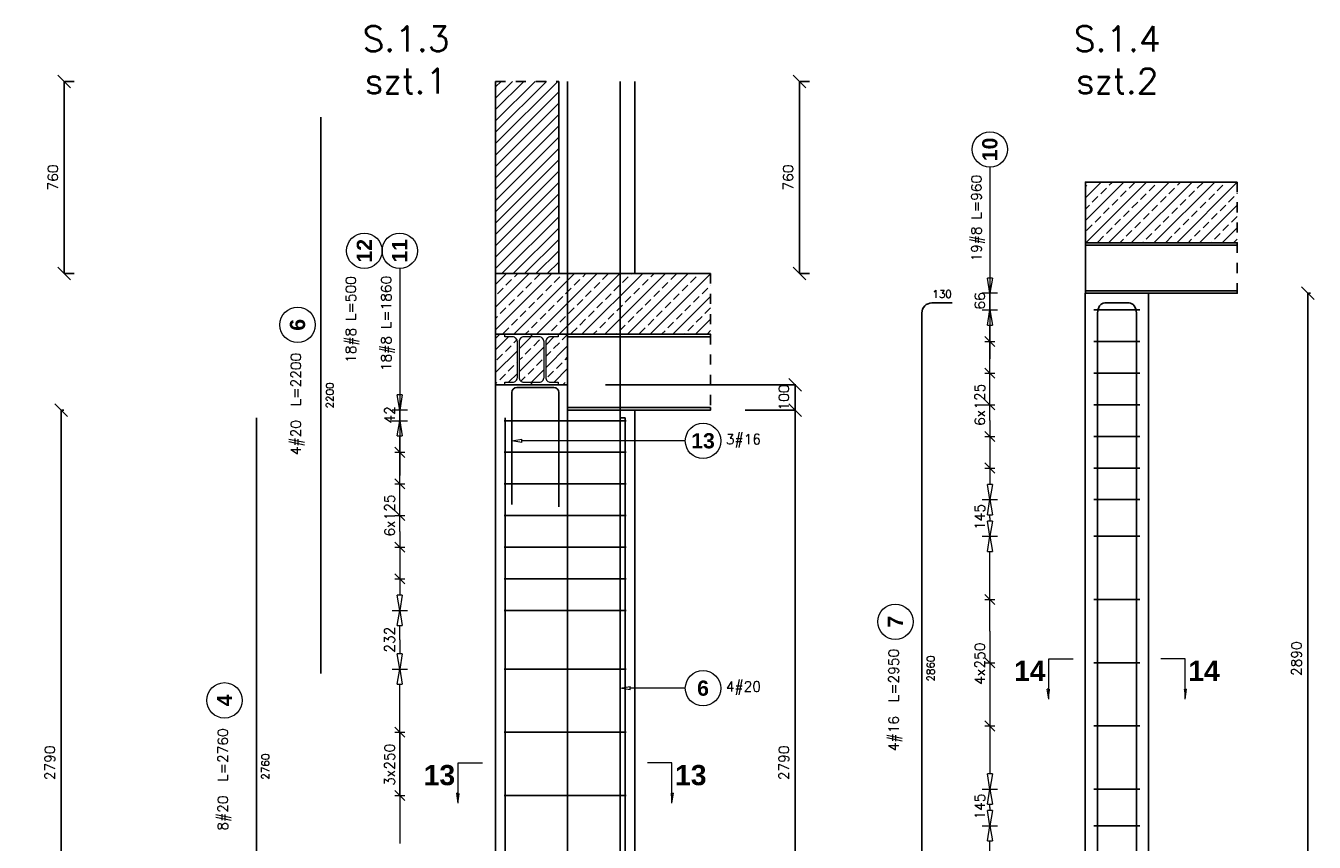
# Model space of a CAD drawing. Header units: millimetres. Extents: x -62590 to 46238, y 147773 to 522018.
# Tile 52 of 93: x 9273 to 14364, y 256594 to 259823. Entities that reach past the tile are written whole.
import ezdxf

# ---------------------------------------------------------------- set-up
doc = ezdxf.new("R2010")
doc.units = ezdxf.units.MM
doc.linetypes.add('DASHED', pattern=[2, 1, -1])
for name, color, linetype in [('AutoCAD_Structural_Detailing_deskowanie', 2, 'Continuous'), ('AutoCAD_Structural_Detailing_kształt pręta', 7, 'Continuous'), ('AutoCAD_Structural_Detailing_opis kształtu pręta', 7, 'Continuous'), ('AutoCAD_Structural_Detailing_opis rozkładu', 7, 'Continuous'), ('AutoCAD_Structural_Detailing_pręt wyrzucony', 7, 'Continuous'), ('AutoCAD_Structural_Detailing_rozkład pręta', 7, 'Continuous'), ('AutoCAD_Structural_Detailing_symbole graficzne', 7, 'Continuous'), ('e-cad_cienkie', 1, 'Continuous')]:
    doc.layers.add(name, color=color, linetype=linetype)
doc.layers.add('STAL', color=1, linetype='Continuous', lineweight=9)
doc.styles.add('style1', font='simplex.shx')
doc.styles.add('style3', font='arialbd.ttf')
doc.styles.add('style5', font='arialbd.ttf')
doc.dimstyles.new('RBCT DIM 20', dxfattribs={"dimtxt": 40, "dimasz": 50, "dimexe": 2.5, "dimexo": 150, "dimgap": 25, "dimtad": 1, "dimdec": 0, "dimzin": 1, "dimtxsty": 'style1', "dimblk": 'OBLIQUE', "dimcen": 50, "dimclrd": 8, "dimclre": 8, "dimclrt": 2, "dimadec": 0, "dimazin": 0, "dimtfac": 1, "dimtdec": 0, "dimtmove": 0, "dimatfit": 3, "dimfxl": 1, "dimarcsym": 0})

# ---------------------------------------------------------------- blocks, each defined once
blk = doc.blocks.new('_Oblique')
at = {"color": 0, "linetype": 'ByBlock', "lineweight": -2}
blk.add_line((-0.5, -0.5), (0.5, 0.5), dxfattribs=at)
blk = doc.blocks.new('*D67')
at = {"layer": 'AutoCAD_Structural_Detailing_deskowanie', "color": 8, "lineweight": -2}
for p, q in [((9412.6, 255513.2), (9412.6, 258303.2)), ((9422.6, 258303.2), (9415.1, 258303.2)), ((9422.6, 255513.2), (9415.1, 255513.2))]:
    blk.add_line(p, q, dxfattribs=at)
at = {"layer": 'Defpoints', "color": 0, "ltscale": 40}
for p in [(9272.6, 258303.2), (9412.6, 258303.2), (9272.6, 255513.2)]:
    blk.add_point(p, dxfattribs=at)
at = {"layer": 'AutoCAD_Structural_Detailing_deskowanie', "color": 8, "lineweight": -2, "ltscale": 40, "xscale": 50, "yscale": 50, "zscale": 50}
for p, rotation in [((9412.6, 258303.2), 90), ((9412.6, 255513.2), 270)]:
    blk.add_blockref('_Oblique', p, dxfattribs=dict(at, rotation=rotation))
at = {"layer": 'AutoCAD_Structural_Detailing_deskowanie', "color": 2, "ltscale": 40, "insert": (9367.6, 256908.2), "char_height": 40, "attachment_point": 5, "rotation": 90, "style": 'style1'}
blk.add_mtext('2790', dxfattribs=at)
blk = doc.blocks.new('*D70')
at = {"layer": 'AutoCAD_Structural_Detailing_deskowanie', "color": 8, "lineweight": -2}
for p, q in [((12115.6, 258303.2), (12315.7, 258303.2)), ((12313.2, 255513.2), (12313.2, 258303.2)), ((12115.6, 255513.2), (12315.7, 255513.2))]:
    blk.add_line(p, q, dxfattribs=at)
at = {"layer": 'Defpoints', "color": 0, "ltscale": 40}
for p in [(11965.6, 258303.2), (12313.2, 258303.2), (11965.6, 255513.2)]:
    blk.add_point(p, dxfattribs=at)
at = {"layer": 'AutoCAD_Structural_Detailing_deskowanie', "color": 8, "lineweight": -2, "ltscale": 40, "xscale": 50, "yscale": 50, "zscale": 50}
for p, rotation in [((12313.2, 258303.2), 90), ((12313.2, 255513.2), 270)]:
    blk.add_blockref('_Oblique', p, dxfattribs=dict(at, rotation=rotation))
at = {"layer": 'AutoCAD_Structural_Detailing_deskowanie', "color": 2, "ltscale": 40, "insert": (12268.2, 256908.2), "char_height": 40, "attachment_point": 5, "rotation": 90, "style": 'style1'}
blk.add_mtext('2790', dxfattribs=at)
blk = doc.blocks.new('*D74')
at = {"layer": 'AutoCAD_Structural_Detailing_deskowanie', "color": 8, "lineweight": -2}
for p, q in [((14338.7, 255875.1), (14338.7, 258765.1)), ((14348.7, 258765.1), (14341.2, 258765.1)), ((14348.7, 255875.1), (14341.2, 255875.1))]:
    blk.add_line(p, q, dxfattribs=at)
at = {"layer": 'Defpoints', "color": 0, "ltscale": 40}
for p in [(14198.7, 258765.1), (14338.7, 258765.1), (14198.7, 255875.1)]:
    blk.add_point(p, dxfattribs=at)
at = {"layer": 'AutoCAD_Structural_Detailing_deskowanie', "color": 8, "lineweight": -2, "ltscale": 40, "xscale": 50, "yscale": 50, "zscale": 50}
for p, rotation in [((14338.7, 258765.1), 90), ((14338.7, 255875.1), 270)]:
    blk.add_blockref('_Oblique', p, dxfattribs=dict(at, rotation=rotation))
at = {"layer": 'AutoCAD_Structural_Detailing_deskowanie', "color": 2, "ltscale": 40, "insert": (14293.7, 257320.1), "char_height": 40, "attachment_point": 5, "rotation": 90, "style": 'style1'}
blk.add_mtext('2890', dxfattribs=at)
blk = doc.blocks.new('*D170')
at = {"layer": 'AutoCAD_Structural_Detailing_deskowanie', "color": 8, "lineweight": -2}
for p, q in [((9424.7, 259603.2), (9424.7, 258843.2)), ((9464.1, 259603.2), (9427.2, 259603.2)), ((9464.1, 258843.2), (9427.2, 258843.2))]:
    blk.add_line(p, q, dxfattribs=at)
at = {"layer": 'Defpoints', "color": 0, "ltscale": 40}
for p in [(9314.1, 259603.2), (9314.1, 258843.2), (9424.7, 258843.2)]:
    blk.add_point(p, dxfattribs=at)
at = {"layer": 'AutoCAD_Structural_Detailing_deskowanie', "color": 8, "lineweight": -2, "ltscale": 40, "xscale": 50, "yscale": 50, "zscale": 50}
for p, rotation in [((9424.7, 259603.2), 90), ((9424.7, 258843.2), 270)]:
    blk.add_blockref('_Oblique', p, dxfattribs=dict(at, rotation=rotation))
at = {"layer": 'AutoCAD_Structural_Detailing_deskowanie', "color": 2, "ltscale": 40, "insert": (9379.7, 259223.2), "char_height": 40, "attachment_point": 5, "rotation": 90, "style": 'style1'}
blk.add_mtext('760', dxfattribs=at)
blk = doc.blocks.new('*D172')
at = {"layer": 'AutoCAD_Structural_Detailing_deskowanie', "color": 8, "lineweight": -2}
for p, q in [((12329.7, 259603.2), (12329.7, 258843.2)), ((12369.2, 259603.2), (12332.2, 259603.2)), ((12369.2, 258843.2), (12332.2, 258843.2))]:
    blk.add_line(p, q, dxfattribs=at)
at = {"layer": 'Defpoints', "color": 0, "ltscale": 40}
for p in [(12219.2, 259603.2), (12219.2, 258843.2), (12329.7, 258843.2)]:
    blk.add_point(p, dxfattribs=at)
at = {"layer": 'AutoCAD_Structural_Detailing_deskowanie', "color": 8, "lineweight": -2, "ltscale": 40, "xscale": 50, "yscale": 50, "zscale": 50}
for p, rotation in [((12329.7, 259603.2), 90), ((12329.7, 258843.2), 270)]:
    blk.add_blockref('_Oblique', p, dxfattribs=dict(at, rotation=rotation))
at = {"layer": 'AutoCAD_Structural_Detailing_deskowanie', "color": 2, "ltscale": 40, "insert": (12284.7, 259223.2), "char_height": 40, "attachment_point": 5, "rotation": 90, "style": 'style1'}
blk.add_mtext('760', dxfattribs=at)
blk = doc.blocks.new('*D173')
at = {"layer": 'AutoCAD_Structural_Detailing_deskowanie', "color": 8, "linetype": 'ByBlock', "lineweight": -2, "ltscale": 40}
for p, q in [((11563.6, 258403.2), (12315.7, 258403.2)), ((12313.2, 258303.2), (12313.2, 258403.2)), ((12115.6, 258303.2), (12315.7, 258303.2))]:
    blk.add_line(p, q, dxfattribs=at)
at = {"layer": 'Defpoints', "color": 0, "ltscale": 40}
for p in [(11413.6, 258403.2), (12313.2, 258403.2), (11965.6, 258303.2)]:
    blk.add_point(p, dxfattribs=at)
at = {"layer": 'AutoCAD_Structural_Detailing_deskowanie', "color": 8, "lineweight": -2, "ltscale": 40, "xscale": 50, "yscale": 50, "zscale": 50}
for p, rotation in [((12313.2, 258403.2), 90), ((12313.2, 258303.2), 270)]:
    blk.add_blockref('_Oblique', p, dxfattribs=dict(at, rotation=rotation))
at = {"layer": 'AutoCAD_Structural_Detailing_deskowanie', "color": 2, "ltscale": 40, "insert": (12268.2, 258353.2), "char_height": 40, "attachment_point": 5, "rotation": 90, "style": 'style1'}
blk.add_mtext('100', dxfattribs=at)

msp = doc.modelspace()

# ---------------------------------------------------------------- hatches: boundary and pattern name
at = {"layer": 'AutoCAD_Structural_Detailing_symbole graficzne', "linetype": 'Continuous', "lineweight": 0}
for points in [[(13314.6, 257160.1), (13314.6, 257200.1), (13320.3, 257200.1)], [(13853.7, 257160.1), (13853.7, 257200.1), (13848, 257200.1)], [(10981.6, 256748.2), (10981.6, 256788.2), (10987.3, 256788.2)], [(11825.6, 256748.2), (11825.6, 256788.2), (11819.9, 256788.2)]]:
    msp.add_hatch(color=7, dxfattribs=at).paths.add_polyline_path(points, flags=0)
at = {"layer": 'e-cad_cienkie', "linetype": 'ByBlock', "ltscale": 40}
h = msp.add_hatch(dxfattribs=at)
h.set_pattern_fill('ANSI31', color=8, scale=10)
h.set_pattern_definition([(45, (-22715.754, 9178.19), (-22.4506403, 22.4506403), [])])
h.paths.add_polyline_path([(11128.6, 259603.2), (11128.6, 258843.2), (11378.6, 258843.2), (11378.6, 259603.2)])
h = msp.add_hatch(dxfattribs=at)
h.set_pattern_fill('ANSI33', color=8, scale=10)
h.set_pattern_definition([(45, (16595.8, 8587.13), (-44.90128, 44.90128), []), (45, (16640.7, 8587.13), (-44.90128, 44.90128), [31.75, -15.875])])
h.paths.add_polyline_path([(14059.3, 259205.1), (13459.3, 259205.1), (13459.3, 258965.1), (14059.3, 258965.1)])
h = msp.add_hatch(dxfattribs=at)
h.set_pattern_fill('ANSI33', color=8, scale=10)
h.set_pattern_definition([(45, (14515.13, 8225.227), (-44.90128, 44.90128), []), (45, (14560.03, 8225.227), (-44.90128, 44.90128), [31.75, -15.875])])
h.paths.add_polyline_path([(11978.6, 258843.2), (11128.6, 258843.2), (11128.6, 258603.2), (11978.6, 258603.2)])
h = msp.add_hatch(dxfattribs=at)
h.set_pattern_fill('ANSI33', color=8, scale=10)
h.set_pattern_definition([(45, (-22721.7, 8626.18), (-44.90128, 44.90128), []), (45, (-22676.8, 8626.18), (-44.90128, 44.90128), [31.75, -15.875])])
h.paths.add_polyline_path([(11327.1, 258573.7, -0.414214), (11346.1, 258592.7), (11376.4, 258592.7), (11376.4, 258603.2), (11413.6, 258603.2), (11413.6, 258403.2), (11376.4, 258403.2), (11376.4, 258413.7), (11346.1, 258413.7, -0.414214), (11327.1, 258432.7)])
h.paths.add_polyline_path([(11221.9, 258573.7, -0.414214), (11240.8, 258592.7), (11271.1, 258592.7), (11301.4, 258592.7, -0.414214), (11320.3, 258573.7), (11320.3, 258432.7, -0.414214), (11301.4, 258413.7), (11271.1, 258413.7), (11240.8, 258413.7, -0.414214), (11221.9, 258432.7)])
h.paths.add_polyline_path([(11128.6, 258403.2), (11128.6, 258603.2), (11165.8, 258603.2), (11165.8, 258592.7), (11196.1, 258592.7, -0.414214), (11215, 258573.7), (11215, 258432.7, -0.414214), (11196.1, 258413.7), (11165.8, 258413.7), (11165.8, 258403.2)])

# ---------------------------------------------------------------- linework, layer by layer
at = {"layer": 'AutoCAD_Structural_Detailing_deskowanie', "color": 2, "linetype": 'Continuous'}
for p, q in [((13709.1, 258765.1), (13459.1, 258765.1)), ((13459.1, 258765.1), (13459.1, 255875.1)), ((13709.1, 255875.1), (13709.1, 258765.1)), ((11128.6, 258303.2), (11128.6, 255513.2)), ((11678.6, 258303.2), (11413.6, 258303.2)), ((11678.6, 255513.2), (11678.6, 258303.2))]:
    msp.add_line(p, q, dxfattribs=at)
at = {"layer": 'AutoCAD_Structural_Detailing_kształt pręta', "color": 3}
for p, q in [((11413.6, 257403.2), (11413.6, 259603.2)), ((11413.6, 257403.2), (11413.6, 259603.2)), ((11620.6, 257403.2), (11620.6, 259603.2)), ((13507.5, 255875.1, -28.3), (13507.5, 258687.1, -28.3)), ((13507.5, 255875.1, 175), (13507.5, 258687.1, 175)), ((13535.8, 258727.1), (13592.3, 258727.1, 56.6)), ((13535.8, 258727.1, 146.7), (13592.3, 258727.1, 90.2)), ((13632.5, 258727.1), (13576, 258727.1, 56.6)), ((13632.5, 258727.1, 146.7), (13576, 258727.1, 90.2)), ((13660.8, 255875.1, -28.3), (13660.8, 258687.1, -28.3)), ((13660.8, 255875.1, 175), (13660.8, 258687.1, 175)), ((11166.6, 255513.2), (11166.6, 258273.2)), ((11413.6, 255513.2), (11413.6, 258273.2)), ((11413.6, 255513.2), (11413.6, 258273.2)), ((11620.6, 255513.2), (11620.6, 258273.2)), ((11620.6, 258273.2), (11640.6, 258273.2)), ((11640.6, 255513.2), (11640.6, 258273.2))]:
    msp.add_line(p, q, dxfattribs=at)
at = {"layer": 'AutoCAD_Structural_Detailing_kształt pręta', "color": 3, "extrusion": (0.707107, -2.18263e-12, 0.707107)}
msp.add_arc((258687.1, -9467.5, 9675), 40, 360, 90, dxfattribs=at)
at = {"layer": 'AutoCAD_Structural_Detailing_kształt pręta', "color": 3, "extrusion": (0.707107, -2.18294e-12, -0.707107)}
msp.add_arc((258687.1, 9743.4, 9535.9), 40, 0, 90, dxfattribs=at)
at = {"layer": 'AutoCAD_Structural_Detailing_opis kształtu pręta', "color": 8, "lineweight": 0}
for p, q in [((11193.1, 258181.4, -8), (11233.1, 258188, -8)), ((11233.1, 258174.7, -8), (11193.1, 258181.4, -8)), ((11233.1, 258174.7, -8), (11233.1, 258188, -8)), ((11878.6, 258181.4, -8), (11233.1, 258181.4, -8)), ((11620.6, 257203.2), (11660.6, 257209.8)), ((11660.6, 257196.5), (11660.6, 257209.8)), ((11660.6, 257196.5), (11620.6, 257203.2)), ((11878.6, 257203.2), (11660.6, 257203.2))]:
    msp.add_line(p, q, dxfattribs=at)
for centre in [(11948.6, 258181.4), (11948.6, 257203.2)]:
    msp.add_circle(centre, 70, dxfattribs=at)
at = {"layer": 'AutoCAD_Structural_Detailing_opis rozkładu', "color": 8, "lineweight": 0}
for p, q in [((13082.2, 259264.1), (13082.2, 258506)), ((13082.2, 258885.1), (13082.2, 258825.1)), ((10750.3, 258863.2), (10750.3, 258044.1)), ((13082.2, 258765.1), (13072.2, 258825.1)), ((13092.2, 258825.1), (13072.2, 258825.1)), ((13092.2, 258825.1), (13082.2, 258765.1)), ((13112.2, 258765.1), (13052.2, 258765.1)), ((13082.2, 258699.1), (13082.2, 258765.1)), ((13052.2, 258699.1), (13112.2, 258699.1)), ((13072.2, 258639.1), (13082.2, 258699.1)), ((13082.2, 258699.1), (13092.2, 258639.1)), ((13072.2, 258639.1), (13092.2, 258639.1)), ((13082.2, 258574.1), (13082.2, 258639.1)), ((13102.2, 258554.1), (13062.2, 258594.1)), ((13062.2, 258574.1), (13102.2, 258574.1)), ((13082.2, 258449.1), (13082.2, 258574.1)), ((13102.2, 258429.1), (13062.2, 258469.1)), ((13062.2, 258449.1), (13102.2, 258449.1)), ((13082.2, 258324.1), (13082.2, 258449.1)), ((10750.3, 258423.2), (10750.3, 258363.2)), ((10750.3, 258303.2), (10740.3, 258363.2)), ((10760.3, 258363.2), (10740.3, 258363.2)), ((10760.3, 258363.2), (10750.3, 258303.2)), ((13102.2, 258304.1), (13062.2, 258344.1)), ((13062.2, 258324.1), (13102.2, 258324.1)), ((13082.2, 258261.6), (13082.2, 258324.1)), ((10780.3, 258303.2), (10720.3, 258303.2)), ((10750.3, 258261.2), (10750.3, 258303.2)), ((10720.3, 258261.2), (10780.3, 258261.2)), ((10740.3, 258201.2), (10750.3, 258261.2)), ((10750.3, 258261.2), (10760.3, 258201.2)), ((13082.2, 258261.6), (13082.2, 258199.1)), ((10740.3, 258201.2), (10760.3, 258201.2)), ((10750.3, 258136.2), (10750.3, 258201.2)), ((13062.2, 258219.1), (13102.2, 258179.1)), ((13062.2, 258199.1), (13102.2, 258199.1)), ((13082.2, 258199.1), (13082.2, 258074.1)), ((10770.3, 258116.2), (10730.3, 258156.2)), ((10730.3, 258136.2), (10770.3, 258136.2)), ((10750.3, 258011.2), (10750.3, 258136.2)), ((13062.2, 258094.1), (13102.2, 258054.1)), ((13062.2, 258074.1), (13102.2, 258074.1)), ((13082.2, 258074.1), (13082.2, 258009.1)), ((10770.3, 257991.2), (10730.3, 258031.2)), ((10730.3, 258011.2), (10770.3, 258011.2)), ((10750.3, 257886.2), (10750.3, 258011.2)), ((13082.2, 257949.1), (13072.2, 258009.1)), ((13092.2, 258009.1), (13072.2, 258009.1)), ((13092.2, 258009.1), (13082.2, 257949.1)), ((13052.2, 257949.1), (13112.2, 257949.1)), ((13052.2, 257949.1), (13112.2, 257949.1)), ((13072.2, 257889.1), (13082.2, 257949.1)), ((13082.2, 257949.1), (13092.2, 257889.1)), ((10770.3, 257866.2), (10730.3, 257906.2)), ((10730.3, 257886.2), (10770.3, 257886.2)), ((10750.3, 257823.7), (10750.3, 257886.2)), ((13072.2, 257889.1), (13092.2, 257889.1)), ((13082.2, 257876.6), (13082.2, 257889.1)), ((13082.2, 257876.6), (13082.2, 257864.1)), ((10750.3, 257823.7), (10750.3, 257761.2)), ((13082.2, 257804.1), (13072.2, 257864.1)), ((13092.2, 257864.1), (13072.2, 257864.1)), ((13092.2, 257864.1), (13082.2, 257804.1)), ((10730.3, 257781.2), (10770.3, 257741.2)), ((13052.2, 257804.1), (13112.2, 257804.1)), ((13052.2, 257804.1), (13112.2, 257804.1)), ((13072.2, 257744.1), (13082.2, 257804.1)), ((13082.2, 257804.1), (13092.2, 257744.1)), ((10730.3, 257761.2), (10770.3, 257761.2)), ((10750.3, 257761.2), (10750.3, 257636.2)), ((13072.2, 257744.1), (13092.2, 257744.1)), ((13082.2, 257554.1), (13082.2, 257744.1)), ((10730.3, 257656.2), (10770.3, 257616.2)), ((10730.3, 257636.2), (10770.3, 257636.2)), ((10750.3, 257636.2), (10750.3, 257571.2)), ((10750.3, 257511.2), (10740.3, 257571.2)), ((10760.3, 257571.2), (10740.3, 257571.2)), ((10760.3, 257571.2), (10750.3, 257511.2)), ((13102.2, 257534.1), (13062.2, 257574.1)), ((10720.3, 257511.2), (10780.3, 257511.2)), ((10720.3, 257511.2), (10780.3, 257511.2)), ((10740.3, 257451.2), (10750.3, 257511.2)), ((10750.3, 257511.2), (10760.3, 257451.2)), ((13062.2, 257554.1), (13102.2, 257554.1)), ((13082.2, 257429.1), (13082.2, 257554.1)), ((10740.3, 257451.2), (10760.3, 257451.2)), ((10750.3, 257395.2), (10750.3, 257451.2)), ((13082.2, 257429.1), (13082.2, 257304.1)), ((10750.3, 257395.2), (10750.3, 257339.2)), ((10750.3, 257279.2), (10740.3, 257339.2)), ((10760.3, 257339.2), (10740.3, 257339.2)), ((10760.3, 257339.2), (10750.3, 257279.2)), ((13062.2, 257324.1), (13102.2, 257284.1)), ((10720.3, 257279.2), (10780.3, 257279.2)), ((10720.3, 257279.2), (10780.3, 257279.2)), ((10740.3, 257219.2), (10750.3, 257279.2)), ((10750.3, 257279.2), (10760.3, 257219.2)), ((13062.2, 257304.1), (13102.2, 257304.1)), ((13082.2, 257304.1), (13082.2, 257054.1)), ((10740.3, 257219.2), (10760.3, 257219.2)), ((10750.3, 257029.2), (10750.3, 257219.2)), ((13062.2, 257074.1), (13102.2, 257034.1)), ((13062.2, 257054.1), (13102.2, 257054.1)), ((13082.2, 257054.1), (13082.2, 256864.1)), ((10770.3, 257009.2), (10730.3, 257049.2)), ((10730.3, 257029.2), (10770.3, 257029.2)), ((10750.3, 256779.2), (10750.3, 257029.2)), ((10750.3, 257029.2), (10750.3, 256779.2)), ((13082.2, 256804.1), (13072.2, 256864.1)), ((13092.2, 256864.1), (13072.2, 256864.1)), ((13092.2, 256864.1), (13082.2, 256804.1)), ((10730.3, 256799.2), (10770.3, 256759.2)), ((13052.2, 256804.1), (13112.2, 256804.1)), ((13052.2, 256804.1), (13112.2, 256804.1)), ((13072.2, 256744.1), (13082.2, 256804.1)), ((13082.2, 256804.1), (13092.2, 256744.1)), ((10730.3, 256779.2), (10770.3, 256779.2)), ((10750.3, 256779.2), (10750.3, 256589.2)), ((13072.2, 256744.1), (13092.2, 256744.1)), ((13082.2, 256659.1), (13072.2, 256719.1)), ((13092.2, 256719.1), (13072.2, 256719.1)), ((13082.2, 256731.6), (13082.2, 256744.1)), ((13082.2, 256731.6), (13082.2, 256719.1)), ((13092.2, 256719.1), (13082.2, 256659.1)), ((13052.2, 256659.1), (13112.2, 256659.1)), ((13052.2, 256659.1), (13112.2, 256659.1)), ((13072.2, 256599.1), (13082.2, 256659.1)), ((13082.2, 256659.1), (13092.2, 256599.1)), ((13072.2, 256599.1), (13092.2, 256599.1)), ((13082.2, 256534.1), (13082.2, 256599.1))]:
    msp.add_line(p, q, dxfattribs=at)
for centre in [(13082.2, 259334.1), (10610.3, 258933.2), (10750.3, 258933.2)]:
    msp.add_circle(centre, 70, dxfattribs=at)
at = {"layer": 'AutoCAD_Structural_Detailing_pręt wyrzucony', "color": 3}
for p, q in [((10438.9, 257261.2), (10438.9, 259461.2)), ((12813.2, 255875.1, 69.6), (12813.2, 258687.1, 69.6)), ((12853.2, 258727.1, 69.6), (12933.2, 258727.1, 69.6)), ((11213.1, 258392.3, -8), (11359.1, 258392.3, -8)), ((11193.1, 257930.3, -8), (11193.1, 258372.3, -8)), ((11379.1, 258372.3, -8), (11379.1, 257920.4, -8)), ((10184.5, 255513.2), (10184.5, 258273.2))]:
    msp.add_line(p, q, dxfattribs=at)
at = {"layer": 'AutoCAD_Structural_Detailing_pręt wyrzucony', "color": 8, "lineweight": 0}
for centre in [(10346.6, 258640.4), (12708.7, 257466.1), (10057.9, 257155.3)]:
    msp.add_circle(centre, 70, dxfattribs=at)
at = {"layer": 'AutoCAD_Structural_Detailing_pręt wyrzucony', "color": 3}
for centre, radius, start, end in [((12853.2, 258687.1, 69.6), 40, 90, 180), ((11213.1, 258372.3, -8), 20, 90, 180), ((11359.1, 258372.3, -8), 20, 0, 90)]:
    msp.add_arc(centre, radius, start, end, dxfattribs=at)
at = {"layer": 'AutoCAD_Structural_Detailing_rozkład pręta', "color": 3, "linetype": 'ByBlock', "lineweight": 25}
for p, q in [((13513.1, 258699.1), (13493.1, 258699.1)), ((13513.1, 258699.1), (13493.1, 258699.1)), ((13527.3, 258699.1), (13493.1, 258699.1)), ((13534.4, 258699.1), (13499, 258699.1)), ((13513.1, 258699.1), (13655.1, 258699.1)), ((13655.1, 258699.1), (13513.1, 258699.1)), ((13527.3, 258699.1), (13562.6, 258699.1)), ((13675.1, 258699.1), (13655.1, 258699.1)), ((13675.1, 258699.1), (13655.1, 258699.1)), ((13513.1, 258574.1), (13493.1, 258574.1)), ((13513.1, 258574.1), (13493.1, 258574.1)), ((13527.3, 258574.1), (13493.1, 258574.1)), ((13534.4, 258574.1), (13499, 258574.1)), ((13513.1, 258574.1), (13655.1, 258574.1)), ((13655.1, 258574.1), (13513.1, 258574.1)), ((13527.3, 258574.1), (13562.6, 258574.1)), ((13675.1, 258574.1), (13655.1, 258574.1)), ((13675.1, 258574.1), (13655.1, 258574.1)), ((13513.1, 258449.1), (13493.1, 258449.1)), ((13513.1, 258449.1), (13493.1, 258449.1)), ((13527.3, 258449.1), (13493.1, 258449.1)), ((13534.4, 258449.1), (13499, 258449.1)), ((13513.1, 258449.1), (13655.1, 258449.1)), ((13655.1, 258449.1), (13513.1, 258449.1)), ((13527.3, 258449.1), (13562.6, 258449.1)), ((13675.1, 258449.1), (13655.1, 258449.1)), ((13675.1, 258449.1), (13655.1, 258449.1)), ((13513.1, 258324.1), (13493.1, 258324.1)), ((13513.1, 258324.1), (13493.1, 258324.1)), ((13527.3, 258324.1), (13493.1, 258324.1)), ((13534.4, 258324.1), (13499, 258324.1)), ((13513.1, 258324.1), (13655.1, 258324.1)), ((13655.1, 258324.1), (13513.1, 258324.1)), ((13527.3, 258324.1), (13562.6, 258324.1)), ((13675.1, 258324.1), (13655.1, 258324.1)), ((13675.1, 258324.1), (13655.1, 258324.1)), ((11182.6, 258261.2), (11162.6, 258261.2)), ((11182.6, 258261.2), (11162.6, 258261.2)), ((11196.7, 258261.2), (11162.6, 258261.2)), ((11203.8, 258261.2), (11168.5, 258261.2)), ((11182.6, 258261.2), (11624.6, 258261.2)), ((11624.6, 258261.2), (11182.6, 258261.2)), ((11196.7, 258261.2), (11232.1, 258261.2)), ((11383.6, 258261.2), (11417.7, 258261.2)), ((11383.6, 258261.2), (11403.6, 258261.2)), ((11403.6, 258261.2), (11483.6, 258261.2)), ((11453.1, 258261.2), (11417.7, 258261.2)), ((11644.6, 258261.2), (11624.6, 258261.2)), ((11644.6, 258261.2), (11624.6, 258261.2)), ((13513.1, 258199.1), (13493.1, 258199.1)), ((13513.1, 258199.1), (13493.1, 258199.1)), ((13527.3, 258199.1), (13493.1, 258199.1)), ((13534.4, 258199.1), (13499, 258199.1)), ((13513.1, 258199.1), (13655.1, 258199.1)), ((13655.1, 258199.1), (13513.1, 258199.1)), ((13527.3, 258199.1), (13562.6, 258199.1)), ((13675.1, 258199.1), (13655.1, 258199.1)), ((13675.1, 258199.1), (13655.1, 258199.1)), ((11182.6, 258136.2), (11162.6, 258136.2)), ((11182.6, 258136.2), (11162.6, 258136.2)), ((11196.7, 258136.2), (11162.6, 258136.2)), ((11203.8, 258136.2), (11168.5, 258136.2)), ((11182.6, 258136.2), (11624.6, 258136.2)), ((11624.6, 258136.2), (11182.6, 258136.2)), ((11196.7, 258136.2), (11232.1, 258136.2)), ((11383.6, 258136.2), (11417.7, 258136.2)), ((11383.6, 258136.2), (11403.6, 258136.2)), ((11403.6, 258136.2), (11483.6, 258136.2)), ((11453.1, 258136.2), (11417.7, 258136.2)), ((11644.6, 258136.2), (11624.6, 258136.2)), ((11644.6, 258136.2), (11624.6, 258136.2)), ((13513.1, 258074.1), (13493.1, 258074.1)), ((13513.1, 258074.1), (13493.1, 258074.1)), ((13527.3, 258074.1), (13493.1, 258074.1)), ((13534.4, 258074.1), (13499, 258074.1)), ((13513.1, 258074.1), (13655.1, 258074.1)), ((13655.1, 258074.1), (13513.1, 258074.1)), ((13527.3, 258074.1), (13562.6, 258074.1)), ((13675.1, 258074.1), (13655.1, 258074.1)), ((13675.1, 258074.1), (13655.1, 258074.1)), ((11182.6, 258011.2), (11162.6, 258011.2)), ((11182.6, 258011.2), (11162.6, 258011.2)), ((11196.7, 258011.2), (11162.6, 258011.2)), ((11203.8, 258011.2), (11168.5, 258011.2)), ((11182.6, 258011.2), (11624.6, 258011.2)), ((11624.6, 258011.2), (11182.6, 258011.2)), ((11196.7, 258011.2), (11232.1, 258011.2)), ((11383.6, 258011.2), (11417.7, 258011.2)), ((11383.6, 258011.2), (11403.6, 258011.2)), ((11403.6, 258011.2), (11483.6, 258011.2)), ((11453.1, 258011.2), (11417.7, 258011.2)), ((11644.6, 258011.2), (11624.6, 258011.2)), ((11644.6, 258011.2), (11624.6, 258011.2)), ((13513.1, 257949.1), (13493.1, 257949.1)), ((13513.1, 257949.1), (13493.1, 257949.1)), ((13527.3, 257949.1), (13493.1, 257949.1)), ((13534.4, 257949.1), (13499, 257949.1)), ((13513.1, 257949.1), (13655.1, 257949.1)), ((13655.1, 257949.1), (13513.1, 257949.1)), ((13527.3, 257949.1), (13562.6, 257949.1)), ((13675.1, 257949.1), (13655.1, 257949.1)), ((13675.1, 257949.1), (13655.1, 257949.1)), ((11182.6, 257886.2), (11162.6, 257886.2)), ((11182.6, 257886.2), (11162.6, 257886.2)), ((11196.7, 257886.2), (11162.6, 257886.2)), ((11203.8, 257886.2), (11168.5, 257886.2)), ((11182.6, 257886.2), (11624.6, 257886.2)), ((11624.6, 257886.2), (11182.6, 257886.2)), ((11196.7, 257886.2), (11232.1, 257886.2)), ((11383.6, 257886.2), (11417.7, 257886.2)), ((11383.6, 257886.2), (11403.6, 257886.2)), ((11403.6, 257886.2), (11483.6, 257886.2)), ((11453.1, 257886.2), (11417.7, 257886.2)), ((11644.6, 257886.2), (11624.6, 257886.2)), ((11644.6, 257886.2), (11624.6, 257886.2)), ((13513.1, 257804.1), (13493.1, 257804.1)), ((13513.1, 257804.1), (13493.1, 257804.1)), ((13527.3, 257804.1), (13493.1, 257804.1)), ((13534.4, 257804.1), (13499, 257804.1)), ((13513.1, 257804.1), (13655.1, 257804.1)), ((13655.1, 257804.1), (13513.1, 257804.1)), ((13527.3, 257804.1), (13562.6, 257804.1)), ((13675.1, 257804.1), (13655.1, 257804.1)), ((13675.1, 257804.1), (13655.1, 257804.1)), ((11182.6, 257761.2), (11162.6, 257761.2)), ((11182.6, 257761.2), (11162.6, 257761.2)), ((11196.7, 257761.2), (11162.6, 257761.2)), ((11203.8, 257761.2), (11168.5, 257761.2)), ((11182.6, 257761.2), (11624.6, 257761.2)), ((11624.6, 257761.2), (11182.6, 257761.2)), ((11196.7, 257761.2), (11232.1, 257761.2)), ((11383.6, 257761.2), (11417.7, 257761.2)), ((11383.6, 257761.2), (11403.6, 257761.2)), ((11403.6, 257761.2), (11483.6, 257761.2)), ((11453.1, 257761.2), (11417.7, 257761.2)), ((11644.6, 257761.2), (11624.6, 257761.2)), ((11644.6, 257761.2), (11624.6, 257761.2)), ((11182.6, 257636.2), (11162.6, 257636.2)), ((11182.6, 257636.2), (11162.6, 257636.2)), ((11196.7, 257636.2), (11162.6, 257636.2)), ((11203.8, 257636.2), (11168.5, 257636.2)), ((11182.6, 257636.2), (11624.6, 257636.2)), ((11624.6, 257636.2), (11182.6, 257636.2)), ((11196.7, 257636.2), (11232.1, 257636.2)), ((11383.6, 257636.2), (11417.7, 257636.2)), ((11383.6, 257636.2), (11403.6, 257636.2)), ((11403.6, 257636.2), (11483.6, 257636.2)), ((11453.1, 257636.2), (11417.7, 257636.2)), ((11644.6, 257636.2), (11624.6, 257636.2)), ((11644.6, 257636.2), (11624.6, 257636.2)), ((11182.6, 257511.2), (11162.6, 257511.2)), ((11182.6, 257511.2), (11162.6, 257511.2)), ((11196.7, 257511.2), (11162.6, 257511.2)), ((11203.8, 257511.2), (11168.5, 257511.2)), ((11182.6, 257511.2), (11624.6, 257511.2)), ((11624.6, 257511.2), (11182.6, 257511.2)), ((11196.7, 257511.2), (11232.1, 257511.2)), ((11383.6, 257511.2), (11417.7, 257511.2)), ((11383.6, 257511.2), (11403.6, 257511.2)), ((11403.6, 257511.2), (11483.6, 257511.2)), ((11453.1, 257511.2), (11417.7, 257511.2)), ((11644.6, 257511.2), (11624.6, 257511.2)), ((11644.6, 257511.2), (11624.6, 257511.2)), ((13513.1, 257554.1), (13493.1, 257554.1)), ((13513.1, 257554.1), (13493.1, 257554.1)), ((13527.3, 257554.1), (13493.1, 257554.1)), ((13534.4, 257554.1), (13499, 257554.1)), ((13513.1, 257554.1), (13655.1, 257554.1)), ((13655.1, 257554.1), (13513.1, 257554.1)), ((13527.3, 257554.1), (13562.6, 257554.1)), ((13675.1, 257554.1), (13655.1, 257554.1)), ((13675.1, 257554.1), (13655.1, 257554.1)), ((11182.6, 257279.2), (11162.6, 257279.2)), ((11182.6, 257279.2), (11162.6, 257279.2)), ((11196.7, 257279.2), (11162.6, 257279.2)), ((11203.8, 257279.2), (11168.5, 257279.2)), ((11182.6, 257279.2), (11624.6, 257279.2)), ((11624.6, 257279.2), (11182.6, 257279.2)), ((11196.7, 257279.2), (11232.1, 257279.2)), ((11383.6, 257279.2), (11417.7, 257279.2)), ((11383.6, 257279.2), (11403.6, 257279.2)), ((11403.6, 257279.2), (11483.6, 257279.2)), ((11453.1, 257279.2), (11417.7, 257279.2)), ((11644.6, 257279.2), (11624.6, 257279.2)), ((11644.6, 257279.2), (11624.6, 257279.2)), ((13513.1, 257304.1), (13493.1, 257304.1)), ((13513.1, 257304.1), (13493.1, 257304.1)), ((13527.3, 257304.1), (13493.1, 257304.1)), ((13534.4, 257304.1), (13499, 257304.1)), ((13513.1, 257304.1), (13655.1, 257304.1)), ((13655.1, 257304.1), (13513.1, 257304.1)), ((13527.3, 257304.1), (13562.6, 257304.1)), ((13675.1, 257304.1), (13655.1, 257304.1)), ((13675.1, 257304.1), (13655.1, 257304.1)), ((13513.1, 257054.1), (13493.1, 257054.1)), ((13513.1, 257054.1), (13493.1, 257054.1)), ((13527.3, 257054.1), (13493.1, 257054.1)), ((13534.4, 257054.1), (13499, 257054.1)), ((13513.1, 257054.1), (13655.1, 257054.1)), ((13655.1, 257054.1), (13513.1, 257054.1)), ((13527.3, 257054.1), (13562.6, 257054.1)), ((13675.1, 257054.1), (13655.1, 257054.1)), ((13675.1, 257054.1), (13655.1, 257054.1)), ((11182.6, 257029.2), (11162.6, 257029.2)), ((11182.6, 257029.2), (11162.6, 257029.2)), ((11196.7, 257029.2), (11162.6, 257029.2)), ((11203.8, 257029.2), (11168.5, 257029.2)), ((11182.6, 257029.2), (11624.6, 257029.2)), ((11624.6, 257029.2), (11182.6, 257029.2)), ((11196.7, 257029.2), (11232.1, 257029.2)), ((11383.6, 257029.2), (11417.7, 257029.2)), ((11383.6, 257029.2), (11403.6, 257029.2)), ((11403.6, 257029.2), (11483.6, 257029.2)), ((11453.1, 257029.2), (11417.7, 257029.2)), ((11644.6, 257029.2), (11624.6, 257029.2)), ((11644.6, 257029.2), (11624.6, 257029.2)), ((13513.1, 256804.1), (13493.1, 256804.1)), ((13513.1, 256804.1), (13493.1, 256804.1)), ((13527.3, 256804.1), (13493.1, 256804.1)), ((13534.4, 256804.1), (13499, 256804.1)), ((13513.1, 256804.1), (13655.1, 256804.1)), ((13655.1, 256804.1), (13513.1, 256804.1)), ((13527.3, 256804.1), (13562.6, 256804.1)), ((13675.1, 256804.1), (13655.1, 256804.1)), ((13675.1, 256804.1), (13655.1, 256804.1)), ((11182.6, 256779.2), (11162.6, 256779.2)), ((11182.6, 256779.2), (11162.6, 256779.2)), ((11196.7, 256779.2), (11162.6, 256779.2)), ((11203.8, 256779.2), (11168.5, 256779.2)), ((11182.6, 256779.2), (11624.6, 256779.2)), ((11624.6, 256779.2), (11182.6, 256779.2)), ((11196.7, 256779.2), (11232.1, 256779.2)), ((11383.6, 256779.2), (11417.7, 256779.2)), ((11383.6, 256779.2), (11403.6, 256779.2)), ((11403.6, 256779.2), (11483.6, 256779.2)), ((11453.1, 256779.2), (11417.7, 256779.2)), ((11644.6, 256779.2), (11624.6, 256779.2)), ((11644.6, 256779.2), (11624.6, 256779.2)), ((13513.1, 256659.1), (13493.1, 256659.1)), ((13513.1, 256659.1), (13493.1, 256659.1)), ((13527.3, 256659.1), (13493.1, 256659.1)), ((13534.4, 256659.1), (13499, 256659.1)), ((13513.1, 256659.1), (13655.1, 256659.1)), ((13655.1, 256659.1), (13513.1, 256659.1)), ((13527.3, 256659.1), (13562.6, 256659.1)), ((13675.1, 256659.1), (13655.1, 256659.1)), ((13675.1, 256659.1), (13655.1, 256659.1))]:
    msp.add_line(p, q, dxfattribs=at)
at = {"layer": 'AutoCAD_Structural_Detailing_symbole graficzne', "color": 7, "linetype": 'Continuous', "lineweight": 0}
for p, q in [((13314.6, 257320.1), (13410.6, 257320.1)), ((13314.6, 257160.1), (13314.6, 257320.1)), ((13853.7, 257320.1), (13757.7, 257320.1)), ((13853.7, 257160.1), (13853.7, 257320.1)), ((13314.6, 257200.1), (13308.9, 257200.1)), ((13314.6, 257160.1), (13308.9, 257200.1)), ((13853.7, 257200.1), (13859.4, 257200.1)), ((13853.7, 257160.1), (13859.4, 257200.1)), ((10981.6, 256908.2), (11077.6, 256908.2)), ((10981.6, 256748.2), (10981.6, 256908.2)), ((11825.6, 256908.2), (11729.6, 256908.2)), ((11825.6, 256748.2), (11825.6, 256908.2)), ((10981.6, 256788.2), (10975.8, 256788.2)), ((10981.6, 256748.2), (10975.8, 256788.2)), ((11825.6, 256788.2), (11831.3, 256788.2)), ((11825.6, 256748.2), (11831.3, 256788.2))]:
    msp.add_line(p, q, dxfattribs=at)
at = {"layer": 'e-cad_cienkie', "color": 8, "linetype": 'DASHED', "ltscale": 40}
for p, q in [((11128.6, 259603.2), (11378.6, 259603.2)), ((14059.3, 259205.1), (14059.3, 258965.1)), ((14059.3, 258965.1), (14059.3, 258765.1)), ((11978.6, 258843.2), (11978.6, 258603.2)), ((11978.6, 258603.2), (11978.6, 258303.2))]:
    msp.add_line(p, q, dxfattribs=at)
at = {"layer": 'e-cad_cienkie', "color": 1, "linetype": 'ByBlock', "ltscale": 40}
for p, q in [((11378.6, 258843.2), (11378.6, 259603.2)), ((11678.6, 258843.2), (11678.6, 259603.2))]:
    msp.add_line(p, q, dxfattribs=at)
for points in [[(11128.6, 259603.2), (11128.6, 258403.2), (11413.6, 258403.2), (11413.6, 258603.2)], [(11378.6, 258843.2), (11378.6, 259603.2)], [(14059.3, 259205.1), (13459.3, 259205.1), (13459.3, 258965.1), (14059.3, 258965.1)], [(14059.3, 258955.1), (14059.3, 258965.1), (13459.3, 258965.1), (13459.3, 258765.1), (14059.3, 258765.1), (14059.3, 258775.1)], [(14059.3, 258955.1), (13459.3, 258955.1), (13459.3, 258775.1), (14059.3, 258775.1)], [(11978.6, 258843.2), (11128.6, 258843.2), (11128.6, 258603.2), (11978.6, 258603.2)], [(11978.6, 258593.2), (11978.6, 258603.2), (11413.6, 258603.2), (11413.6, 258303.2), (11978.6, 258303.2), (11978.6, 258313.2)], [(11978.6, 258593.2), (11413.6, 258593.2), (11413.6, 258313.2), (11978.6, 258313.2)]]:
    msp.add_lwpolyline(points, dxfattribs=at)
at = {"layer": 'e-cad_cienkie', "color": 2, "linetype": 'ByBlock', "ltscale": 40}
msp.add_lwpolyline([(11128.6, 258303.2), (11128.6, 258403.2), (11413.6, 258403.2), (11413.6, 258303.2)], dxfattribs=at)
at = {"layer": 'STAL', "color": 2}
for points in [[(11271.1, 258403.2), (11165.8, 258403.2), (11165.8, 258413.7), (11196.1, 258413.7, 0.414214), (11215, 258432.7), (11215, 258573.7, 0.414214), (11196.1, 258592.7), (11165.8, 258592.7), (11165.8, 258603.2), (11271.1, 258603.2), (11271.1, 258592.7), (11240.8, 258592.7, 0.414214), (11221.9, 258573.7), (11221.9, 258432.7, 0.414214), (11240.8, 258413.7), (11271.1, 258413.7)], [(11376.4, 258403.2), (11271.1, 258403.2), (11271.1, 258413.7), (11301.4, 258413.7, 0.414214), (11320.3, 258432.7), (11320.3, 258573.7, 0.414214), (11301.4, 258592.7), (11271.1, 258592.7), (11271.1, 258603.2), (11376.4, 258603.2), (11376.4, 258592.7), (11346.1, 258592.7, 0.414214), (11327.1, 258573.7), (11327.1, 258432.7, 0.414214), (11346.1, 258413.7), (11376.4, 258413.7)]]:
    msp.add_lwpolyline(points, format="xyb", close=True, dxfattribs=at)

# ---------------------------------------------------------------- texts
at = {"color": 1, "char_height": 100, "attachment_point": 2, "style": 'style1'}
for s, insert in [('S.1.3\\Pszt.1', (10774.9, 259821.4)), ('S.1.4\\Pszt.2', (13585.2, 259821.4))]:
    msp.add_mtext(s, dxfattribs=dict(at, insert=insert))
at = {"layer": 'AutoCAD_Structural_Detailing_opis kształtu pręta', "color": 1, "char_height": 60, "attachment_point": 5, "style": 'style3'}
for s, insert in [('13', (11948.6, 258181.4)), ('6', (11948.6, 257203.2))]:
    msp.add_mtext(s, dxfattribs=dict(at, insert=insert))
at = {"layer": 'AutoCAD_Structural_Detailing_opis kształtu pręta', "color": 2, "char_height": 40, "attachment_point": 5, "style": 'style1'}
for s, insert in [('3#16  ', (12108.1, 258181.4)), ('4#20  ', (12108.1, 257203.2))]:
    msp.add_mtext(s, dxfattribs=dict(at, insert=insert))
at = {"layer": 'AutoCAD_Structural_Detailing_opis rozkładu', "color": 1, "char_height": 60, "attachment_point": 5, "rotation": 90, "style": 'style3'}
for s, insert in [('10', (13082.2, 259334.1)), ('12', (10610.3, 258933.2)), ('11', (10750.3, 258933.2))]:
    msp.add_mtext(s, dxfattribs=dict(at, insert=insert))
at = {"layer": 'AutoCAD_Structural_Detailing_opis rozkładu', "color": 2, "char_height": 40, "rotation": 90, "style": 'style1'}
for s, insert, attachment_point in [('19#8 L=960', (13035.5, 259062.2), 5), ('18#8 L=500', (10563.6, 258661.3), 5), ('18#8 L=1860', (10703.6, 258646), 5), ('66', (13062.2, 258700.7), 7), ('6x125', (13062.2, 258241.2), 7), ('42', (10730.3, 258249.8), 7), ('6x125', (10730.3, 257803.3), 7), ('145', (13062.2, 257829), 7), ('232', (10730.3, 257343.8), 7), ('4x250', (13062.2, 257217.4), 7), ('3x250', (10730.3, 256817.5), 7), ('145', (13062.2, 256684), 7)]:
    msp.add_mtext(s, dxfattribs=dict(at, insert=insert, attachment_point=attachment_point))
at = {"layer": 'AutoCAD_Structural_Detailing_pręt wyrzucony', "color": 2, "insert": (12893.2, 258762.1, 69.6), "char_height": 30, "attachment_point": 5, "style": 'style1'}
msp.add_mtext('130', dxfattribs=at)
at = {"layer": 'AutoCAD_Structural_Detailing_pręt wyrzucony', "color": 1, "char_height": 60, "attachment_point": 5, "rotation": 90, "style": 'style3'}
for s, insert in [('6', (10346.6, 258640.4)), ('7', (12708.7, 257466.1)), ('4', (10057.9, 257155.3))]:
    msp.add_mtext(s, dxfattribs=dict(at, insert=insert))
at = {"layer": 'AutoCAD_Structural_Detailing_pręt wyrzucony', "color": 2, "attachment_point": 5, "rotation": 90, "style": 'style1'}
for s, insert, char_height in [('4#20  L=2200', (10346.6, 258327.5), 40), ('2200', (10473.9, 258361.2), 30), ('4#16  L=2950', (12708.7, 257157), 40), ('2860', (12848.2, 257281.1, 69.6), 30), ('8#20  L=2760', (10057.9, 256842.4), 40), ('2760', (10219.5, 256893.2), 30)]:
    msp.add_mtext(s, dxfattribs=dict(at, insert=insert, char_height=char_height))
at = {"layer": 'AutoCAD_Structural_Detailing_symbole graficzne', "color": 1, "char_height": 80, "attachment_point": 5, "style": 'style5'}
for s, insert in [('14', (13240, 257271.9)), ('14', (13928.3, 257271.9)), ('13', (10907, 256859.2)), ('13', (11900.2, 256859.2))]:
    msp.add_mtext(s, dxfattribs=dict(at, insert=insert))

# ---------------------------------------------------------------- dimensions: what is measured, and where the dimension line sits
at = {"layer": 'AutoCAD_Structural_Detailing_deskowanie'}
for base, p1, p2, picture, middle in [((9424.7, 258843.2), (9314.1, 259603.2), (9314.1, 258843.2), '*D170', (9379.7, 259223.2)), ((12329.7, 258843.2), (12219.2, 259603.2), (12219.2, 258843.2), '*D172', (12284.7, 259223.2))]:
    dim = msp.add_linear_dim(base=base, p1=p1, p2=p2, angle=90, dimstyle='RBCT DIM 20', override={"dimtmove": 1}, dxfattribs=at)
    dim.commit()
    dim.dimension.update_dxf_attribs({"geometry": picture, "text_midpoint": middle})
for p1, p2, distance, override, picture, middle in [((14198.7, 255875.1), (14198.7, 258765.1), -140, {"dimscale": 1, "dimtmove": 1}, '*D74', (14293.7, 257320.1)), ((9272.6, 255513.2), (9272.6, 258303.2), -140, {"dimscale": 1, "dimtmove": 1}, '*D67', (9367.6, 256908.2)), ((11965.6, 255513.2), (11965.6, 258303.2), -347.6, {"dimtmove": 1}, '*D70', (12268.2, 256908.2))]:
    dim = msp.add_aligned_dim(p1=p1, p2=p2, distance=distance, dimstyle='RBCT DIM 20', override=override, dxfattribs=at)
    dim.commit()
    dim.dimension.update_dxf_attribs({"geometry": picture, "text_midpoint": middle})
at = {"layer": 'AutoCAD_Structural_Detailing_deskowanie', "color": 2, "linetype": 'ByBlock', "ltscale": 40}
dim = msp.add_linear_dim(base=(12313.2, 258403.2), p1=(11965.6, 258303.2), p2=(11413.6, 258403.2), angle=270, dimstyle='RBCT DIM 20', override={"dimtmove": 1}, dxfattribs=at)
dim.commit()
dim.dimension.update_dxf_attribs({"geometry": '*D173', "text_midpoint": (12313.2, 258353.2), "dimtype": 160})

doc.saveas('drawing.dxf')
